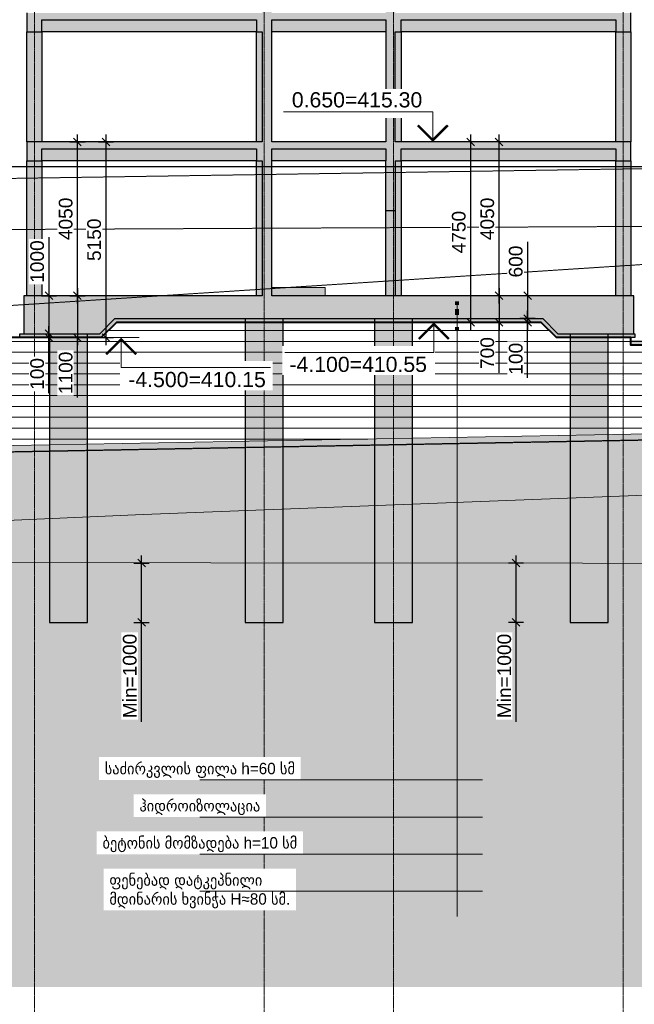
# Model space of a CAD drawing. Header units: millimetres. Extents: x -244621 to 957993, y -212233 to 286163.
# Tile 37 of 47: x 704653 to 720829, y -21307 to 4620. Entities that reach past the tile are written whole.
import ezdxf
from ezdxf.enums import TextEntityAlignment as Align

# ---------------------------------------------------------------- set-up
doc = ezdxf.new("R2010")
doc.units = ezdxf.units.MM
doc.set_wipeout_variables(frame=1)
for name, pattern in [('DASHED', [19.05, 12.7, -6.35]), ('Section-Section_Pit_A_B2$0$Dash', [6.35, 3.175, -3.175]), ('Section-Section_Pit_A_B2$0$Grid Line', [22.225, 12.7, -3.175, 3.175, -3.175])]:
    doc.linetypes.add(name, pattern=pattern)
doc.layers.get('Defpoints').update_dxf_attribs({"color": 6})
for name, color, linetype, lineweight in [('S - Armireba Musha', 7, 'Continuous', 40), ('S - DIM', 7, 'Continuous', 5), ('S - HATCH', 252, 'Continuous', 5), ('S - LAIN', 7, 'Continuous', 5), ('S - LINE', 7, 'Continuous', 15), ('S - SLAB', 7, 'Continuous', 30), ('S - TEXT', 7, 'Continuous', 9), ('Section-Section_Pit_A_B2$0$A-200-M_WALL_EXT', 7, 'Continuous', 30), ('Section-Section_Pit_A_B2$0$A-200-M_WALL_PAT', 7, 'Continuous', 30), ('Section-Section_Pit_A_B2$0$A-230-H-FLOOR', 7, 'Continuous', 30), ('Section-Section_Pit_A_B2$0$A-230-M_FLOOR', 7, 'Continuous', 30), ('Section-Section_Pit_A_B2$0$A-242-M_STAIR', 7, 'Continuous', 5), ('Section-Section_Pit_A_B2$0$S-160-M_FOUND', 7, 'Continuous', 30), ('Section-Section_Pit_A_B2$0$S-280-M_COLUMN main', 7, 'Continuous', 30), ('Section-Section_Pit_A_B2$0$S-280-M_STRUCT_FRAME', 7, 'Continuous', 30), ('Section-Section_Pit_A_B2$0$S-280-M_STRUCT_FRAME 0', 7, 'Continuous', 30), ('Section-Section_Pit_A_B2$0$Z-030-M_GRID', 7, 'Continuous', 5)]:
    doc.layers.add(name, color=color, linetype=linetype, lineweight=lineweight)
doc.layers.add('S - WATER', color=7, linetype='DASHED', lineweight=20, true_color=0x0216de)
doc.styles.add('Cubicon', font='Cubicon.ttf')
doc.styles.get("Standard").update_dxf_attribs({"font": 'arial.ttf'})
doc.styles.add('Text_S2', font='Cubicon.ttf')
doc.dimstyles.new('CUB-M-100', dxfattribs={"dimscale": 100, "dimtxt": 1.8, "dimasz": 1.5, "dimexe": 1.5, "dimexo": 2, "dimgap": 1, "dimtad": 0, "dimdec": 0, "dimzin": 3, "dimdsep": 46, "dimtxsty": 'Cubicon', "dimblk": 'OBLIQUE', "dimcen": 1.5, "dimdle": 1, "dimazin": 2, "dimtfac": 0.75, "dimtdec": 0, "dimtmove": 0, "dimatfit": 3, "dimldrblk": 'SMALL', "dimfxl": 1, "dimtolj": 1, "dimtzin": 0, "dimlwd": -1, "dimlwe": -1, "dimarcsym": 0})
doc.dimstyles.new('SPDS 200', dxfattribs={"dimscale": 200, "dimtxt": 1.8, "dimasz": 1, "dimexe": 1, "dimexo": 0.625, "dimtad": 1, "dimdec": 0, "dimrnd": 0.001, "dimtxsty": 'Standard', "dimblk": 'OBLIQUE', "dimcen": 2.5, "dimdle": 1, "dimadec": 0, "dimazin": 2, "dimtfac": 0.75, "dimtdec": 0, "dimtmove": 1, "dimatfit": 3, "dimldrblk": 'OBLIQUE', "dimfxl": 1, "dimfxlon": 1, "dimtolj": 1, "dimarcsym": 0})

# ---------------------------------------------------------------- blocks, each defined once
blk = doc.blocks.new('Section-Section_Pit_A_B2$0$Structural Foundations 1 - Structural Foundations 1-2973506-Section_Pit_A_B2')
at = {"layer": 'Section-Section_Pit_A_B2$0$S-160-M_FOUND', "linetype": 'Section-Section_Pit_A_B2$0$Dash', "true_color": 0xa4a4a4}
blk.add_hatch(color=253, dxfattribs=at).paths.add_polyline_path([(-14380, -4400), (-13980, -4000), (-14380, -4000)])
at = {"layer": 'Section-Section_Pit_A_B2$0$S-160-M_FOUND'}
blk.add_line((-14380, -4400), (-13980, -4000), dxfattribs=at)
blk = doc.blocks.new('Section-Section_Pit_A_B2$0$Structural Foundations 2 - Structural Foundations 2-2973874-Section_Pit_A_B2')
at = {"layer": 'Section-Section_Pit_A_B2$0$S-160-M_FOUND', "linetype": 'Section-Section_Pit_A_B2$0$Dash', "true_color": 0xa4a4a4}
blk.add_hatch(color=253, dxfattribs=at).paths.add_polyline_path([(-2320, -4400), (-2320, -4000), (-2720, -4000), (-2343, -4377)])
at = {"layer": 'Section-Section_Pit_A_B2$0$S-160-M_FOUND'}
blk.add_line((-2720, -4000), (-2320, -4400), dxfattribs=at)
blk = doc.blocks.new('Section-Section_Pit_A_B2$0$Stairs 1 - Stairs 1-3001643-Section_Pit_A_B2')
at = {"layer": 'Section-Section_Pit_A_B2$0$A-242-M_STAIR', "true_color": 0xa4a4a4}
blk.add_hatch(color=253, dxfattribs=at).paths.add_polyline_path([(-9850, -3400), (-8450, -3400), (-8450, -3184), (-9850, -3184)])
at = {"layer": 'Section-Section_Pit_A_B2$0$A-242-M_STAIR'}
for p, q in [((-8450, -3184), (-9850, -3184)), ((-9850, -3184), (-9850, -3400)), ((-8450, -3400), (-8450, -3184)), ((-9850, -3400), (-8450, -3400))]:
    blk.add_line(p, q, dxfattribs=at)
blk = doc.blocks.new('Section-Section_Pit_A_B2')
at = {"layer": 'Section-Section_Pit_A_B2$0$A-200-M_WALL_EXT', "true_color": 0xd8d8d8}
blk.add_hatch(color=254, dxfattribs=at).paths.add_polyline_path([(-6600, -3400), (-6600, -1150), (-6850, -1150), (-6850, -3400)])
at = {"layer": 'Section-Section_Pit_A_B2$0$A-200-M_WALL_PAT', "true_color": 0xa4a4a4}
h = blk.add_hatch(color=253, dxfattribs=at)
h.paths.add_polyline_path([(-10077.1, -3400), (-9850, -3400), (-9850, 150), (-10100, 150), (-10100, -3400)])
h.paths.add_polyline_path([(-10100, 650), (-9850, 650), (-9850, 3550), (-10100, 3550)])
h.paths.add_polyline_path([(-9850, 4050), (-9850, 6800), (-10100, 6800), (-10100, 4050)])
h.paths.add_polyline_path([(-10100, 7300), (-9850, 7300), (-9850, 10050), (-10100, 10050)])
h.paths.add_polyline_path([(-9850, 10550), (-9850, 13300), (-10100, 13300), (-10100, 10550)])
h.paths.add_polyline_path([(-10100, 13800), (-9850, 13800), (-9850, 16550), (-10100, 16550), (-10100, 16533.1)])
h.paths.add_polyline_path([(-9850, 17050), (-9850, 19800), (-10100, 19800), (-10100, 17050)])
h.paths.add_polyline_path([(-9850, 20300), (-9850, 23050), (-10100, 23050), (-10100, 20300)])
h.paths.add_polyline_path([(-9850, 23550), (-9850, 26300), (-10100, 26300), (-10100, 23550)])
h = blk.add_hatch(color=253, dxfattribs=at)
h.paths.add_polyline_path([(-6850, -1150), (-6600, -1150), (-6600, 150), (-6850, 150)])
h.paths.add_polyline_path([(-6600, 650), (-6600, 3550), (-6850, 3550), (-6850, 650)])
h.paths.add_polyline_path([(-6600, 4050), (-6600, 6800), (-6850, 6800), (-6850, 4050)])
h.paths.add_polyline_path([(-6850, 7300), (-6600, 7300), (-6600, 10050), (-6850, 10050)])
h.paths.add_polyline_path([(-6600, 10550), (-6600, 13300), (-6850, 13300), (-6850, 10550)])
h.paths.add_polyline_path([(-6850, 13800), (-6600, 13800), (-6600, 16550), (-6850, 16550), (-6850, 16533.1)])
h.paths.add_polyline_path([(-6600, 17050), (-6600, 19800), (-6850, 19800), (-6850, 17050)])
h.paths.add_polyline_path([(-6600, 20300), (-6600, 23050), (-6850, 23050), (-6850, 20300)])
h.paths.add_polyline_path([(-6850, 23550), (-6600, 23550), (-6600, 26300), (-6850, 26300)])
at = {"layer": 'Section-Section_Pit_A_B2$0$A-230-H-FLOOR', "true_color": 0xa4a4a4}
for points in [[(-6600, 3870), (-400, 3870), (-400, 4050), (-16300, 4050), (-16300, 3870), (-6850, 3870)], [(-6600, 470), (-400, 470), (-400, 650), (-16300, 650), (-16300, 470), (-6850, 470)], [(-10077.1, -4000), (-320, -4000), (-320, -3400), (-16380, -3400), (-16380, -4000), (-10100, -4000)]]:
    blk.add_hatch(color=253, dxfattribs=at).paths.add_polyline_path(points)
at = {"layer": 'Section-Section_Pit_A_B2$0$S-280-M_COLUMN main', "true_color": 0xd8d8d8}
for points in [[(-15900, 650), (-15900, 3550), (-16300, 3550), (-16300, 650)], [(-10250, 650), (-10100, 650), (-10100, 3550), (-10250, 3550)], [(-6600, 650), (-6450, 650), (-6450, 3550), (-6600, 3550)], [(-400, 650), (-400, 3550), (-800, 3550), (-800, 650)], [(-15900, -3400), (-15900, 150), (-16300, 150), (-16300, -3400)], [(-10100, -3400), (-10100, 150), (-10250, 150), (-10250, -3400)], [(-6450, -3400), (-6450, 150), (-6600, 150), (-6600, -3400)], [(-400, -3400), (-400, 150), (-800, 150), (-800, -3400)], [(-10050, -12000), (-9550, -12000), (-9550, -4000), (-10550, -4000), (-10550, -12000), (-10128.2, -12000)], [(-6650, -12000), (-6150, -12000), (-6150, -4000), (-7150, -4000), (-7150, -12000), (-6728.2, -12000)], [(-15200, -12000), (-14700, -12000), (-14700, -4400), (-15700, -4400), (-15700, -12000), (-15278.2, -12000)], [(-1500, -12000), (-1000, -12000), (-1000, -4400), (-2000, -4400), (-2000, -12000), (-1578.2, -12000)]]:
    blk.add_hatch(color=254, dxfattribs=at).paths.add_polyline_path(points)
at = {"layer": 'Section-Section_Pit_A_B2$0$S-280-M_STRUCT_FRAME 0', "true_color": 0xa4a4a4}
for points in [[(-15900, 3550), (-15900, 3870), (-16300, 3870), (-16300, 3550)], [(-10250, 3550), (-9850, 3550), (-9850, 3870), (-10250, 3870)], [(-6850, 3550), (-6450, 3550), (-6450, 3870), (-6850, 3870)], [(-400, 3550), (-400, 3870), (-800, 3870), (-800, 3550)], [(-15900, 150), (-15900, 470), (-16300, 470), (-16300, 150)], [(-10100, 150), (-9850, 150), (-9850, 470), (-10250, 470), (-10250, 150)], [(-6850, 150), (-6450, 150), (-6450, 470), (-6850, 470)], [(-400, 150), (-400, 470), (-800, 470), (-800, 150)], [(-16380, -4400), (-14380, -4400), (-14380, -4000), (-16380, -4000)], [(-320, -4400), (-320, -4000), (-2320, -4000), (-2320, -4400)]]:
    blk.add_hatch(color=253, dxfattribs=at).paths.add_polyline_path(points)
at = {"layer": 'Section-Section_Pit_A_B2$0$S-280-M_STRUCT_FRAME 0', "true_color": 0xd8d8d8}
for points in [[(-10250, 3550), (-10250, 3870), (-15900, 3870), (-15900, 3550)], [(-8530.2, 3550), (-6850, 3550), (-6850, 3870), (-9850, 3870), (-9850, 3550)], [(-800, 3550), (-800, 3870), (-6450, 3870), (-6450, 3550)], [(-10250, 150), (-10250, 470), (-15900, 470), (-15900, 150)], [(-9850, 150), (-6850, 150), (-6850, 470), (-9850, 470)], [(-6450, 150), (-800, 150), (-800, 470), (-6450, 470)]]:
    blk.add_hatch(color=254, dxfattribs=at).paths.add_polyline_path(points)
at = {"layer": 'Section-Section_Pit_A_B2$0$A-200-M_WALL_EXT'}
for p, q in [((-10100, 3550), (-10100, 650)), ((-9850, 650), (-9850, 3550)), ((-6850, 3550), (-6850, 650)), ((-6600, 650), (-6600, 3550)), ((-10100, 150), (-10100, -3400)), ((-9850, -3400), (-9850, 150)), ((-6850, -3400), (-6850, 150)), ((-6600, 150), (-6600, -3400)), ((-6850, -1150), (-6600, -1150))]:
    blk.add_line(p, q, dxfattribs=at)
at = {"layer": 'Section-Section_Pit_A_B2$0$A-230-M_FLOOR'}
for p, q in [((-16300, 4050), (-16300, 3870)), ((-400, 3870), (-400, 4050)), ((-15900, 3870), (-10250, 3870)), ((-9850, 3870), (-6850, 3870)), ((-6450, 3870), (-800, 3870)), ((-10100, 650), (-16300, 650)), ((-16300, 650), (-16300, 470)), ((-6850, 650), (-9850, 650)), ((-400, 650), (-6600, 650)), ((-400, 470), (-400, 650)), ((-15900, 470), (-10250, 470)), ((-9850, 470), (-6850, 470)), ((-6450, 470), (-800, 470))]:
    blk.add_line(p, q, dxfattribs=at)
at = {"layer": 'Section-Section_Pit_A_B2$0$S-160-M_FOUND'}
for p, q in [((-10100, -3400), (-16380, -3400)), ((-16380, -3400), (-16380, -4000)), ((-320, -3400), (-9850, -3400)), ((-320, -4000), (-320, -3400)), ((-13980, -4000), (-2720, -4000))]:
    blk.add_line(p, q, dxfattribs=at)
at = {"layer": 'Section-Section_Pit_A_B2$0$S-280-M_COLUMN main'}
for p, q in [((-16300, 650), (-16300, 3550)), ((-15900, 3550), (-15900, 650)), ((-10250, 650), (-10250, 3550)), ((-6450, 3550), (-6450, 650)), ((-800, 650), (-800, 3550)), ((-400, 3550), (-400, 650)), ((-16300, -3400), (-16300, 150)), ((-15900, 150), (-15900, -3400)), ((-10250, -3400), (-10250, 150)), ((-6450, 150), (-6450, -3400)), ((-800, -3400), (-800, 150)), ((-400, 150), (-400, -3400)), ((-10550, -4000), (-10550, -12000)), ((-9550, -12000), (-9550, -4000)), ((-7150, -4000), (-7150, -12000)), ((-6150, -12000), (-6150, -4000)), ((-15700, -4400), (-15700, -12000)), ((-14700, -12000), (-14700, -4400)), ((-2000, -4400), (-2000, -12000)), ((-1000, -12000), (-1000, -4400)), ((-15700, -12000), (-14700, -12000)), ((-10550, -12000), (-9550, -12000)), ((-7150, -12000), (-6150, -12000)), ((-2000, -12000), (-1000, -12000))]:
    blk.add_line(p, q, dxfattribs=at)
at = {"layer": 'Section-Section_Pit_A_B2$0$S-280-M_STRUCT_FRAME'}
for p, q in [((-16300, 3870), (-16300, 3550)), ((-15900, 3550), (-15900, 3870)), ((-10250, 3870), (-10250, 3550)), ((-9850, 3550), (-9850, 3870)), ((-6850, 3870), (-6850, 3550)), ((-6450, 3550), (-6450, 3870)), ((-800, 3870), (-800, 3550)), ((-400, 3550), (-400, 3870)), ((-16300, 3550), (-15900, 3550)), ((-10250, 3550), (-10100, 3550)), ((-6600, 3550), (-6450, 3550)), ((-800, 3550), (-400, 3550)), ((-16300, 470), (-16300, 150)), ((-15900, 150), (-15900, 470)), ((-10250, 470), (-10250, 150)), ((-9850, 150), (-9850, 470)), ((-6850, 470), (-6850, 150)), ((-6450, 150), (-6450, 470)), ((-800, 470), (-800, 150)), ((-400, 150), (-400, 470)), ((-16300, 150), (-15900, 150)), ((-10250, 150), (-10100, 150)), ((-6600, 150), (-6450, 150)), ((-800, 150), (-400, 150)), ((-16380, -4000), (-16380, -4400)), ((-320, -4400), (-320, -4000)), ((-16380, -4400), (-14380, -4400)), ((-2320, -4400), (-320, -4400))]:
    blk.add_line(p, q, dxfattribs=at)
at = {"layer": 'Section-Section_Pit_A_B2$0$S-280-M_STRUCT_FRAME 0'}
for p, q in [((-10250, 3550), (-15900, 3550)), ((-6850, 3550), (-9850, 3550)), ((-800, 3550), (-6450, 3550)), ((-10250, 150), (-15900, 150)), ((-6850, 150), (-9850, 150)), ((-800, 150), (-6450, 150))]:
    blk.add_line(p, q, dxfattribs=at)
at = {"layer": 'Section-Section_Pit_A_B2$0$Z-030-M_GRID', "linetype": 'Section-Section_Pit_A_B2$0$Grid Line'}
for p, q in [((-16100, -40000), (-16100, 31005.2)), ((-10050, -40000), (-10050, 31005.2)), ((-6650, -40000), (-6650, 31005.2)), ((-600, -40000), (-600, 31005.2))]:
    blk.add_line(p, q, dxfattribs=at)
at = {"layer": 'Section-Section_Pit_A_B2$0$A-242-M_STAIR'}
blk.add_blockref('Section-Section_Pit_A_B2$0$Stairs 1 - Stairs 1-3001643-Section_Pit_A_B2', (0, 0), dxfattribs=at)
at = {"layer": 'Section-Section_Pit_A_B2$0$S-160-M_FOUND'}
for name in ['Section-Section_Pit_A_B2$0$Structural Foundations 1 - Structural Foundations 1-2973506-Section_Pit_A_B2', 'Section-Section_Pit_A_B2$0$Structural Foundations 2 - Structural Foundations 2-2973874-Section_Pit_A_B2']:
    blk.add_blockref(name, (0, 0), dxfattribs=at)
blk = doc.blocks.new('_Oblique')
at = {"color": 0, "linetype": 'ByBlock', "lineweight": -2}
blk.add_line((-0.5, -0.5), (0.5, 0.5), dxfattribs=at)
blk = doc.blocks.new('*D166')
at = {"layer": 'Defpoints', "color": 0, "transparency": 16777216}
for p in [(717669, -2650), (717269, -3350), (717669, -3350)]:
    blk.add_point(p, dxfattribs=at)
at = {"layer": 'S - DIM', "color": 0, "lineweight": -2, "transparency": 16777216}
for p, q in [((717269, -2450), (717269, -3550)), ((717469, -2650), (717069, -2650)), ((717469, -3350), (717069, -3350)), ((717269, -4678), (717269, -3350))]:
    blk.add_line(p, q, dxfattribs=at)
at = {"layer": 'S - DIM', "color": 0, "lineweight": -2, "transparency": 16777216, "xscale": 200, "yscale": 200, "zscale": 200}
for p, rotation in [((717269, -2650), 90), ((717269, -3350), 270)]:
    blk.add_blockref('_Oblique', p, dxfattribs=dict(at, rotation=rotation))
at = {"layer": 'S - DIM', "color": 0, "transparency": 16777216, "insert": (716960, -4157), "char_height": 360, "attachment_point": 5, "rotation": 90, "bg_fill": 3, "box_fill_scale": 1.1, "bg_fill_color": 256, "bg_fill_true_color": 13158600, "bg_fill_transparency": 0}
blk.add_mtext('\\A1;700', dxfattribs=at)
blk = doc.blocks.new('*D167')
at = {"layer": 'Defpoints', "color": 0, "transparency": 16777216}
for p in [(717669, 1400), (716519, -3350), (717669, -3350)]:
    blk.add_point(p, dxfattribs=at)
at = {"layer": 'S - DIM', "color": 0, "lineweight": -2, "transparency": 16777216}
for p, q in [((716519, 1600), (716519, -3550)), ((716719, 1400), (716319, 1400)), ((716719, -3350), (716319, -3350))]:
    blk.add_line(p, q, dxfattribs=at)
at = {"layer": 'S - DIM', "color": 0, "lineweight": -2, "transparency": 16777216, "xscale": 200, "yscale": 200, "zscale": 200}
for p, rotation in [((716519, 1400), 90), ((716519, -3350), 270)]:
    blk.add_blockref('_Oblique', p, dxfattribs=dict(at, rotation=rotation))
at = {"layer": 'S - DIM', "color": 0, "transparency": 16777216, "insert": (716210, -975), "char_height": 360, "attachment_point": 5, "rotation": 90, "bg_fill": 3, "box_fill_scale": 1.1, "bg_fill_color": 256, "bg_fill_true_color": 13158600, "bg_fill_transparency": 0}
blk.add_mtext('\\A1;4750', dxfattribs=at)
blk = doc.blocks.new('*D168')
at = {"layer": 'Defpoints', "color": 0, "transparency": 16777216}
for p in [(717269, 1400), (717669, 1400), (717669, -2650)]:
    blk.add_point(p, dxfattribs=at)
at = {"layer": 'S - DIM', "color": 0, "lineweight": -2, "transparency": 16777216}
for p, q in [((717269, -2850), (717269, 1600)), ((717469, 1400), (717069, 1400)), ((717469, -2650), (717069, -2650))]:
    blk.add_line(p, q, dxfattribs=at)
at = {"layer": 'S - DIM', "color": 0, "lineweight": -2, "transparency": 16777216, "xscale": 200, "yscale": 200, "zscale": 200}
for p, rotation in [((717269, 1400), 90), ((717269, -2650), 270)]:
    blk.add_blockref('_Oblique', p, dxfattribs=dict(at, rotation=rotation))
at = {"layer": 'S - DIM', "color": 0, "transparency": 16777216, "insert": (716960, -625), "char_height": 360, "attachment_point": 5, "rotation": 90, "bg_fill": 3, "box_fill_scale": 1.1, "bg_fill_color": 256, "bg_fill_true_color": 13158600, "bg_fill_transparency": 0}
blk.add_mtext('\\A1;4050', dxfattribs=at)
blk = doc.blocks.new('*D169')
at = {"layer": 'Defpoints', "color": 0, "transparency": 16777216}
for p in [(718419, -2650), (718019, -3250), (718419, -3250)]:
    blk.add_point(p, dxfattribs=at)
at = {"layer": 'S - DIM', "color": 0, "lineweight": -2, "transparency": 16777216}
for p, q in [((718019, -1226), (718019, -2650)), ((718019, -2450), (718019, -3450)), ((718219, -2650), (717819, -2650)), ((718219, -3250), (717819, -3250))]:
    blk.add_line(p, q, dxfattribs=at)
at = {"layer": 'S - DIM', "color": 0, "lineweight": -2, "transparency": 16777216, "xscale": 200, "yscale": 200, "zscale": 200}
for p, rotation in [((718019, -2650), 90), ((718019, -3250), 270)]:
    blk.add_blockref('_Oblique', p, dxfattribs=dict(at, rotation=rotation))
at = {"layer": 'S - DIM', "color": 0, "transparency": 16777216, "insert": (717710, -1749), "char_height": 360, "attachment_point": 5, "rotation": 90, "bg_fill": 3, "box_fill_scale": 1.1, "bg_fill_color": 256, "bg_fill_true_color": 13158600, "bg_fill_transparency": 0}
blk.add_mtext('\\A1;600', dxfattribs=at)
blk = doc.blocks.new('*D170')
at = {"layer": 'Defpoints', "color": 0, "transparency": 16777216}
for p in [(718019, -3250), (718419, -3250), (718419, -3350)]:
    blk.add_point(p, dxfattribs=at)
at = {"layer": 'S - DIM', "color": 0, "lineweight": -2, "transparency": 16777216}
for p, q in [((718019, -3250), (718019, -3050)), ((718219, -3250), (717819, -3250)), ((718219, -3350), (717819, -3350)), ((718019, -3350), (718019, -3250)), ((718019, -3350), (718019, -3250)), ((718019, -3350), (718019, -3550)), ((718019, -4814), (718019, -3350))]:
    blk.add_line(p, q, dxfattribs=at)
at = {"layer": 'S - DIM', "color": 0, "lineweight": -2, "transparency": 16777216, "xscale": 200, "yscale": 200, "zscale": 200}
for p, rotation in [((718019, -3250), 270), ((718019, -3350), 90)]:
    blk.add_blockref('_Oblique', p, dxfattribs=dict(at, rotation=rotation))
at = {"layer": 'S - DIM', "color": 0, "transparency": 16777216, "insert": (717710, -4308), "char_height": 360, "attachment_point": 5, "rotation": 90, "bg_fill": 3, "box_fill_scale": 1.1, "bg_fill_color": 256, "bg_fill_true_color": 13158600, "bg_fill_transparency": 0}
blk.add_mtext('\\A1;100', dxfattribs=at)
blk = doc.blocks.new('*U50')
at = {"color": 0, "linetype": 'ByBlock', "lineweight": -2}
blk.add_line((-3, 0), (-11.03, 0), dxfattribs=at)
blk.add_lwpolyline([(-8.03, 0), (-8.03, 5), (-32.87, 5)], dxfattribs=at)
at = {"color": 0, "linetype": 'ByBlock', "lineweight": -2, "const_width": 0.4}
blk.add_lwpolyline([(-5.53, 2.78), (-8.03, 0.28), (-10.53, 2.78)], dxfattribs=at)
at = {"color": 0, "linetype": 'ByBlock', "lineweight": -2, "oblique": 15}
for tag, p in [('ОТМЕТКА', (-20.6, 7.02)), ('НТЕКСТ', (-19.28, 2.5))]:
    blk.add_attdef(tag, text='', height=3, dxfattribs=at).set_placement(p, align=Align.MIDDLE_CENTER)
blk = doc.blocks.new('*U16')
at = {"color": 0, "linetype": 'ByBlock', "lineweight": -2}
blk.add_line((-3, 0), (-11.03, 0), dxfattribs=at)
blk.add_lwpolyline([(-8.03, 0), (-8.03, -5), (-32.87, -5)], dxfattribs=at)
at = {"color": 0, "linetype": 'ByBlock', "lineweight": -2, "const_width": 0.4}
blk.add_lwpolyline([(-5.53, -2.78), (-8.03, -0.28), (-10.53, -2.78)], dxfattribs=at)
at = {"color": 0, "linetype": 'ByBlock', "lineweight": -2, "oblique": 15}
for tag, p in [('НТЕКСТ', (-19.28, 0.5)), ('ОТМЕТКА', (-20.6, -6.98))]:
    blk.add_attdef(tag, text='', height=3, dxfattribs=at).set_placement(p, align=Align.MIDDLE_CENTER)
blk = doc.blocks.new('*D176')
at = {"layer": 'Defpoints', "color": 0, "transparency": 16777216}
for p in [(705023, -2650), (705773, -3750), (706173, -3750)]:
    blk.add_point(p, dxfattribs=at)
at = {"layer": 'S - DIM', "color": 0, "lineweight": -2, "transparency": 16777216}
for p, q in [((706173, -2450), (706173, -3950)), ((705973, -2650), (706373, -2650)), ((705973, -3750), (706373, -3750)), ((706173, -5326), (706173, -3750))]:
    blk.add_line(p, q, dxfattribs=at)
at = {"layer": 'S - DIM', "color": 0, "lineweight": -2, "transparency": 16777216, "xscale": 200, "yscale": 200, "zscale": 200}
for p, rotation in [((706173, -2650), 90), ((706173, -3750), 270)]:
    blk.add_blockref('_Oblique', p, dxfattribs=dict(at, rotation=rotation))
at = {"layer": 'S - DIM', "color": 0, "transparency": 16777216, "insert": (705864, -4681), "char_height": 360, "attachment_point": 5, "rotation": 90, "bg_fill": 3, "box_fill_scale": 1.1, "bg_fill_color": 256, "bg_fill_true_color": 13158600, "bg_fill_transparency": 0}
blk.add_mtext('\\A1;1100', dxfattribs=at)
blk = doc.blocks.new('*D177')
at = {"layer": 'Defpoints', "color": 0, "transparency": 16777216}
for p in [(705773, 1400), (705773, -3750), (706923, -3750)]:
    blk.add_point(p, dxfattribs=at)
at = {"layer": 'S - DIM', "color": 0, "lineweight": -2, "transparency": 16777216}
for p, q in [((706923, 1600), (706923, -3950)), ((706723, 1400), (707123, 1400)), ((706723, -3750), (707123, -3750))]:
    blk.add_line(p, q, dxfattribs=at)
at = {"layer": 'S - DIM', "color": 0, "lineweight": -2, "transparency": 16777216, "xscale": 200, "yscale": 200, "zscale": 200}
for p, rotation in [((706923, 1400), 90), ((706923, -3750), 270)]:
    blk.add_blockref('_Oblique', p, dxfattribs=dict(at, rotation=rotation))
at = {"layer": 'S - DIM', "color": 0, "transparency": 16777216, "insert": (706614, -1175), "char_height": 360, "attachment_point": 5, "rotation": 90, "bg_fill": 3, "box_fill_scale": 1.1, "bg_fill_color": 256, "bg_fill_true_color": 13158600, "bg_fill_transparency": 0}
blk.add_mtext('\\A1;5150', dxfattribs=at)
blk = doc.blocks.new('*D178')
at = {"layer": 'Defpoints', "color": 0, "transparency": 16777216}
for p in [(705773, 1400), (706173, 1400), (705023, -2650)]:
    blk.add_point(p, dxfattribs=at)
at = {"layer": 'S - DIM', "color": 0, "lineweight": -2, "transparency": 16777216}
for p, q in [((706173, -2850), (706173, 1600)), ((705973, 1400), (706373, 1400)), ((705973, -2650), (706373, -2650))]:
    blk.add_line(p, q, dxfattribs=at)
at = {"layer": 'S - DIM', "color": 0, "lineweight": -2, "transparency": 16777216, "xscale": 200, "yscale": 200, "zscale": 200}
for p, rotation in [((706173, 1400), 90), ((706173, -2650), 270)]:
    blk.add_blockref('_Oblique', p, dxfattribs=dict(at, rotation=rotation))
at = {"layer": 'S - DIM', "color": 0, "transparency": 16777216, "insert": (705864, -625), "char_height": 360, "attachment_point": 5, "rotation": 90, "bg_fill": 3, "box_fill_scale": 1.1, "bg_fill_color": 256, "bg_fill_true_color": 13158600, "bg_fill_transparency": 0}
blk.add_mtext('\\A1;4050', dxfattribs=at)
blk = doc.blocks.new('*D179')
at = {"layer": 'Defpoints', "color": 0, "transparency": 16777216}
for p in [(705023, -2650), (705023, -3650), (705423, -3650)]:
    blk.add_point(p, dxfattribs=at)
at = {"layer": 'S - DIM', "color": 0, "lineweight": -2, "transparency": 16777216}
for p, q in [((705423, -1104), (705423, -2650)), ((705423, -2450), (705423, -3850)), ((705223, -2650), (705623, -2650)), ((705223, -3650), (705623, -3650))]:
    blk.add_line(p, q, dxfattribs=at)
at = {"layer": 'S - DIM', "color": 0, "lineweight": -2, "transparency": 16777216, "xscale": 200, "yscale": 200, "zscale": 200}
for p, rotation in [((705423, -2650), 90), ((705423, -3650), 270)]:
    blk.add_blockref('_Oblique', p, dxfattribs=dict(at, rotation=rotation))
at = {"layer": 'S - DIM', "color": 0, "transparency": 16777216, "insert": (705114, -1749), "char_height": 360, "attachment_point": 5, "rotation": 90, "bg_fill": 3, "box_fill_scale": 1.1, "bg_fill_color": 256, "bg_fill_true_color": 13158600, "bg_fill_transparency": 0}
blk.add_mtext('\\A1;1000', dxfattribs=at)
blk = doc.blocks.new('*D180')
at = {"layer": 'Defpoints', "color": 0, "transparency": 16777216}
for p in [(705023, -3650), (705023, -3750), (705423, -3650)]:
    blk.add_point(p, dxfattribs=at)
at = {"layer": 'S - DIM', "color": 0, "lineweight": -2, "transparency": 16777216}
for p, q in [((705423, -3650), (705423, -3450)), ((705223, -3650), (705623, -3650)), ((705223, -3750), (705623, -3750)), ((705423, -3750), (705423, -3650)), ((705423, -3750), (705423, -3650)), ((705423, -3750), (705423, -3950)), ((705423, -5214), (705423, -3750))]:
    blk.add_line(p, q, dxfattribs=at)
at = {"layer": 'S - DIM', "color": 0, "lineweight": -2, "transparency": 16777216, "xscale": 200, "yscale": 200, "zscale": 200}
for p, rotation in [((705423, -3650), 270), ((705423, -3750), 90)]:
    blk.add_blockref('_Oblique', p, dxfattribs=dict(at, rotation=rotation))
at = {"layer": 'S - DIM', "color": 0, "transparency": 16777216, "insert": (705114, -4708), "char_height": 360, "attachment_point": 5, "rotation": 90, "bg_fill": 3, "box_fill_scale": 1.1, "bg_fill_color": 256, "bg_fill_true_color": 13158600, "bg_fill_transparency": 0}
blk.add_mtext('\\A1;100', dxfattribs=at)
blk = doc.blocks.new('*D195')
at = {"layer": 'Defpoints', "color": 0, "transparency": 16777216}
for p in [(706439, -9688), (707860, -9688), (706437, -11250)]:
    blk.add_point(p, dxfattribs=at)
at = {"layer": 'S - DIM', "color": 0, "lineweight": -2, "transparency": 16777216}
for p, q in [((707860, -11450), (707860, -9488)), ((707660, -9688), (708060, -9688)), ((707660, -11250), (708060, -11250)), ((707860, -13868), (707860, -11250))]:
    blk.add_line(p, q, dxfattribs=at)
at = {"layer": 'S - DIM', "color": 0, "lineweight": -2, "transparency": 16777216, "xscale": 200, "yscale": 200, "zscale": 200}
for p, rotation in [((707860, -9688), 90), ((707860, -11250), 270)]:
    blk.add_blockref('_Oblique', p, dxfattribs=dict(at, rotation=rotation))
at = {"layer": 'S - DIM', "color": 0, "transparency": 16777216, "insert": (707551, -12662), "char_height": 360, "attachment_point": 5, "rotation": 90, "bg_fill": 3, "box_fill_scale": 1.1, "bg_fill_color": 256, "bg_fill_true_color": 13158600, "bg_fill_transparency": 0}
blk.add_mtext('\\A1;Min=1000', dxfattribs=at)
blk = doc.blocks.new('*D196')
at = {"layer": 'Defpoints', "color": 0, "transparency": 16777216}
for p in [(717717, -9688), (719139, -9688), (719140, -11250)]:
    blk.add_point(p, dxfattribs=at)
at = {"layer": 'S - DIM', "color": 0, "lineweight": -2, "transparency": 16777216}
for p, q in [((717717, -11450), (717717, -9488)), ((717917, -9688), (717517, -9688)), ((717917, -11250), (717517, -11250)), ((717717, -13868), (717717, -11250))]:
    blk.add_line(p, q, dxfattribs=at)
at = {"layer": 'S - DIM', "color": 0, "lineweight": -2, "transparency": 16777216, "xscale": 200, "yscale": 200, "zscale": 200}
for p, rotation in [((717717, -9688), 90), ((717717, -11250), 270)]:
    blk.add_blockref('_Oblique', p, dxfattribs=dict(at, rotation=rotation))
at = {"layer": 'S - DIM', "color": 0, "transparency": 16777216, "insert": (717408, -12662), "char_height": 360, "attachment_point": 5, "rotation": 90, "bg_fill": 3, "box_fill_scale": 1.1, "bg_fill_color": 256, "bg_fill_true_color": 13158600, "bg_fill_transparency": 0}
blk.add_mtext('\\A1;Min=1000', dxfattribs=at)

msp = doc.modelspace()

# ---------------------------------------------------------------- hatches: boundary and pattern name
at = {"layer": 'S - HATCH', "transparency": 33554516}
h = msp.add_hatch(dxfattribs=at)
h.set_pattern_fill('ANSI31', color=256, scale=90, angle=135)
h.set_pattern_definition([(180, (17596.27, 150), (-3e-14, -285.75), [])])
h.paths.add_polyline_path([(704158.7, -3750), (703698.4, -2952.7), (690132.9, -3833.4), (690132.9, -6858.7), (778116, -5236.5), (778116, -548.1), (765072, -601.4), (763138.7, -3950), (720738.7, -3950), (720738.7, -3750), (718777.3, -3750), (718377.3, -3350), (707200.1, -3350), (706800.1, -3750)])
at = {"layer": 'S - HATCH'}
h = msp.add_hatch(dxfattribs=at)
h.set_pattern_fill('AR-CONC', color=0)
h.paths.add_polyline_path([(720838.7, -3750), (718777.3, -3750), (718377.3, -3350), (707200.1, -3350), (706800.1, -3750), (704758.7, -3750), (704658.7, -3750), (704658.7, -3650), (704758.7, -3650), (706758.7, -3650), (707158.7, -3250), (718418.7, -3250), (718818.7, -3650), (720838.7, -3650)])
h = msp.add_hatch(dxfattribs=at)
h.set_pattern_fill('AR-CONC', color=0)
h.set_pattern_definition([(50, (631145.92, -10697.81), (182.18467, -15.93909), [19.05, -209.55]), (355, (631145.92, -10697.8), (-35.24342, 191.05685), [15.24, -167.64058]), (100.45144, (631161.1, -10699.14), (146.94125, 175.11775), [16.19, -178.09024]), (46.1842, (631145.92, -10647), (271.07904, -42.04233), [28.575, -314.325]), (96.63556, (631168.5, -10650.5), (237.40413, 247.4261), [24.285, -267.1356]), (351.18415, (631145.92, -10647), (237.40413, 247.4261), [22.85997, -251.45973]), (21, (631171.32, -10659.71), (151.61439, -102.2652), [19.05, -209.55]), (326, (631171.32, -10659.7), (61.80203, 184.18797), [15.24, -167.64]), (71.45144, (631183.95, -10668.23), (213.41642, 81.92277), [16.19, -178.08994]), (37.5, (631145.917, -10697.81), (3.088603, 84.55504), [0, -165.608, 0, -170.18, 0, -168.275]), (7.5, (631145.92, -10697.81), (66.81966, 100.180575), [0, -97.028, 0, -161.798, 0, -64.135]), (327.5, (631089.275, -10697.81), (135.590595, -5.728744), [0, -63.5, 0, -198.12, 0, -262.89]), (317.5, (631063.87, -10697.81), (148.12918, 25.42649), [0, -82.55, 0, -131.572, 0, -186.69])])
h.paths.add_polyline_path([(720738.7, -3850), (720738.7, -3950), (762638.7, -3950), (762638.7, -3850)])
h = msp.add_hatch(dxfattribs=at)
h.set_pattern_fill('ANSI33', color=256, scale=60)
h.set_pattern_definition([(45, (17596.27, 150), (-269.40768, 269.40768), []), (45, (17865.68, 150), (-269.40768, 269.40768), [190.5, -95.25])])
h.paths.add_polyline_path([(752129.6, -6708.3), (778116, -6152), (778116, -5236.5), (690132.9, -6858.7), (690132.9, -9191), (707905.5, -8408.8)])
h = msp.add_hatch(dxfattribs=at)
h.set_pattern_fill('GRAVEL', color=256, scale=53.552945, angle=180, style=0)
h.set_pattern_definition([(48.012787, (16616.89, -1210.24), (10881.958416, 12242.203217), [183.002, -18117.2203]), (4.969741, (16739.316, -1074.22), (-16322.937617, -1360.2448794), [314.037, -31089.6528]), (312.510447, (17052.17, -1047.015), (-13602.448025, 14962.692816), [221.4315, -21921.7496]), (87.273689, (17582.67, -706.954), (-1360.244805, -27204.8960386), [285.9751, -28311.5341]), (112.833654, (17596.27, -421.3), (6801.22401, -16322.937623), [280.4213, -27761.7437]), (177.273689, (17487.45, -162.856), (27204.8960386, -1360.244805), [285.9751, -28311.5341]), (217.6942405, (17201.8, -149.254), (17683.1824244, 13602.4480204), [378.1875, -37440.5322]), (252.255328, (16902.545, -380.495), (-9521.713616, -29925.3856418), [357.048, -35347.7587]), (301.429566, (16793.726, -720.557), (10881.958417, -17683.182424), [286.9436, -28407.452]), (355.236358, (16943.35, -965.4), (-14962.692821, 1360.244804), [327.5905, -16051.926]), (42.397438, (17269.81, -992.606), (16322.9376227, 14962.6928219), [423.6455, -41940.938]), (318.814075, (16236.03, -693.35), (9521.713613, -8161.468812), [144.5954, -14315.0052]), (351.469234, (16344.845, -788.57), (-17683.1824257, 2720.489601), [275.0918, -27234.1568]), (45, (16616.9, -829.4), (4e-13, 1360.2448), [192.3672, -1731.3095]), (23.19859, (16712.11, -992.6), (-6801.22401, -2720.489603), [103.5935, -10255.7223]), (111.80141, (16807.33, -951.8), (1360.2448, -4080.734406), [146.5024, -7178.64]), (210.963757, (16752.92, -815.77), (-4080.734406, -2720.489604), [237.9463, -7693.5757]), (341.56505, (16548.9, -938.2), (-2720.4896, 1360.2448), [172.0587, -4129.413]), (196.38954, (17596.27, -951.8), (-13602.448019, -4080.734406), [241.0354, -23862.564]), (250.346176, (17365.03, -1019.81), (5440.979208, 14962.692821), [202.2154, -20019.2774]), (113.19859, (16548.88, -1210.24), (2720.489603, -6801.22401), [207.1857, -10152.13]), (163.61046, (16467.27, -1019.81), (13602.44802, -4080.734405), [241.0354, -23862.564]), (159.443955, (17596.27, -108.45), (6801.22401, -2720.489604), [232.4386, -11389.498]), (114.77514, (17378.63, -26.83), (6801.224018, -14962.692818), [194.7571, -19280.9845]), (246.80141, (16535.28, 150), (-2720.489603, -6801.22401), [207.1857, -10152.13]), (197.354025, (16453.665, -40.434), (17683.182425, 5440.979209), [228.0192, -22573.8387]), (249.443955, (17201.8, 150), (2720.489604, 6801.22401), [116.2193, -11505.7174]), (281.309932, (16616.9, 150), (1360.2448, -5440.97921), [69.359, -6866.556]), (345.963757, (16630.5, 82), (-4080.7344, 1360.2448), [280.4213, -5328.0117]), (6.009006, (16902.545, 13.976), (-13602.448019, -1360.2448026), [259.8748, -25727.5657]), (123.69007, (16752.9, -693.35), (1360.2448, -2720.4896), [196.1772, -4708.2552]), (173.1572266, (16644.1, -530.12), (-23124.161633, 2720.4896027), [342.5015, -33907.5875]), (240.945396, (16304.04, -489.32), (5440.979208, 9521.713613), [140.0454, -13864.532]), (270, (16236, -611.7), (1360.2448, -1360.2448), [81.6147, -1278.63]), (300.256437, (16929.75, -26.83), (-5440.979207, 9521.713614), [188.9706, -18708.154]), (228.012788, (17024.97, -190.06), (-10881.958416, -12242.203217), [366.0038, -17934.2184]), (180, (16780.1, -462.1), (-1360.2448, -1360.2448), [353.6636, -1006.5812]), (145.304846, (16426.46, -462.11), (-13602.448025, 9521.713606), [215.0737, -21292.285]), (74.054604, (16249.63, -339.69), (1360.2448, 5440.97921), [198.0544, -9704.6773]), (27.645975, (16304.04, -149.254), (25844.6512377, 13602.4480176), [322.4664, -31924.2303]), (355.426079, (16589.69, 0.373), (17683.182425, -1360.244802), [341.148, -33773.618])])
h.paths.add_polyline_path([(778116, -6152), (752129.6, -6708.3), (707905.5, -8408.8), (690132.9, -9191), (690132.9, -9667.9), (778116, -9739.1)])
h = msp.add_hatch(dxfattribs=at)
h.set_pattern_fill('AR-HBONE', color=256, scale=4)
h.set_pattern_definition([(45, (17596.27, 150), (0, 574.7364), [1219.2, -406.4]), (135, (17883.64, 437.37), (6e-14, 574.7364), [1219.2, -406.4])])
h.paths.add_polyline_path([(778116, -9739.1), (690132.9, -9667.9), (690132.9, -20850), (778116, -20850)])

# ---------------------------------------------------------------- linework, layer by layer
at = {"layer": 'S - Armireba Musha'}
msp.add_lwpolyline([(766223.6, 1393.2), (763138.7, -3950), (720738.7, -3950), (720738.7, -3750), (718777.3, -3750), (718377.3, -3350), (707200.1, -3350), (706800.1, -3750), (704158.7, -3750), (701763, 399.4)], dxfattribs=at)
at = {"layer": 'S - LAIN', "linetype": 'DASHED', "lineweight": 0}
for points in [[(701763, 399.4), (766223.6, 1393.2)], [(702521.2, -913.8), (765066.4, -611.2)], [(703698.4, -2952.7), (738226.3, -711.2)]]:
    msp.add_lwpolyline(points, dxfattribs=at)
at = {"layer": 'S - LAIN'}
for points in [[(778116, -5236.5), (690132.9, -6858.7)], [(690132.9, -9191), (707905.5, -8408.8), (752129.6, -6708.3), (778116, -6152)], [(690132.9, -9667.9), (778116, -9739.1)]]:
    msp.add_lwpolyline(points, dxfattribs=at)
at = {"layer": 'S - SLAB'}
for points in [[(720838.7, -3750), (718777.3, -3750), (718377.3, -3350), (707200.1, -3350), (706800.1, -3750), (704758.7, -3750), (704658.7, -3750), (704658.7, -3650), (704758.7, -3650), (706758.7, -3650), (707158.7, -3250), (718418.7, -3250), (718818.7, -3650), (720838.7, -3650)], [(720738.7, -3850), (720738.7, -3950), (762638.7, -3950), (762638.7, -3850), (720738.7, -3850)]]:
    msp.add_lwpolyline(points, close=True, dxfattribs=at)
at = {"layer": 'S - TEXT'}
for points in [[(716163.6, -15397.1), (716830.3, -15397.1)], [(716163.6, -16375.9), (716830.3, -16375.9)], [(716163.6, -17352.6), (716830.3, -17352.6)], [(716163.6, -18331.4), (716830.3, -18331.4)], [(716163.6, -18331.4), (716163.6, -18998.1)]]:
    msp.add_lwpolyline(points, dxfattribs=at)
at = {"layer": 'S - WATER', "lineweight": 30}
msp.add_lwpolyline([(690151.9, -7023.5), (778110.3, -5377.1)], dxfattribs=at)

# ---------------------------------------------------------------- block references
at = {"layer": 'S - LINE'}
msp.add_blockref('Section-Section_Pit_A_B2', (721138.7, 750), dxfattribs=at)

# ---------------------------------------------------------------- next in the draw order: texts
at = {"layer": 'S - TEXT', "char_height": 300, "attachment_point": 5, "rotation": 360, "style": 'Text_S2', "bg_fill": 3, "box_fill_scale": 1.5, "bg_fill_color": 256, "bg_fill_transparency": 0}
for s, insert in [('\\pxql;საძირკვლის ფილა h=60 სმ', (709394.3, -15147.1)), ('\\pxql;ჰიდროიზოლაცია', (709394.3, -16125.9)), ('\\pxql;ბეტონის მომზადება h=10 სმ', (709394.3, -17102.6)), ('\\A1;\\pxql;ფენებად დატკეპნილი \\Pმდინარის ხვინჭა H≈80 სმ.', (709394.3, -18331.4))]:
    msp.add_mtext(s, dxfattribs=dict(at, insert=insert))

# ---------------------------------------------------------------- next in the draw order: dimensions: what is measured, and where the dimension line sits
at = {"layer": 'S - DIM'}
for base, p1, p2, picture, middle in [((706172.6, -3750), (705022.6, -2650), (705772.6, -3750), '*D176', (706183.2, -4680.7)), ((717268.7, -3350), (717668.7, -2650), (717668.7, -3350), '*D166', (717258.1, -4157.2))]:
    dim = msp.add_linear_dim(base=base, p1=p1, p2=p2, angle=270, dimstyle='SPDS 200', override={"dimtfill": 1}, dxfattribs=at)
    dim.commit()
    dim.dimension.update_dxf_attribs({"geometry": picture, "text_midpoint": middle, "dimtype": 160})
for base, p1, p2, picture, middle in [((707860.2, -9688), (706437.5, -11250), (706438.7, -9688), '*D195', (707551.4, -12661.8)), ((717717.2, -9688), (719140, -11250), (719138.7, -9688), '*D196', (718026, -12661.8))]:
    dim = msp.add_linear_dim(base=base, p1=p1, p2=p2, angle=90, text='Min=1000', dimstyle='SPDS 200', override={"dimtfill": 1}, dxfattribs=at)
    dim.commit()
    dim.dimension.update_dxf_attribs({"geometry": picture, "text_midpoint": middle, "dimtype": 160})

# ---------------------------------------------------------------- next in the draw order: wipeouts: each hides what was drawn before it
at = {"color": 7, "true_color": 0xffffff}
for points in [[(711533.9, 2795.7), (715554.7, 2795.7), (715554.7, 2030.5), (711533.9, 2030.5)], [(711564.7, -3970.4), (715585.6, -3970.4), (715585.6, -4735.6), (711564.7, -4735.6)], [(711314.2, -4370.4), (707293.3, -4370.4), (707293.3, -5135.6), (711314.2, -5135.6)]]:
    msp.add_wipeout(points, dxfattribs=at).dxf.layer = 'S - LINE'

# ---------------------------------------------------------------- next in the draw order: dimensions: what is measured, and where the dimension line sits
at = {"layer": 'S - DIM'}
for base, p1, p2, picture, middle in [((706922.6, -3750), (705772.6, 1400), (705772.6, -3750), '*D177', (706613.8, -1175)), ((716518.7, -3350), (717668.7, 1400), (717668.7, -3350), '*D167', (716209.9, -975))]:
    dim = msp.add_linear_dim(base=base, p1=p1, p2=p2, angle=270, dimstyle='SPDS 200', override={"dimtfill": 1}, dxfattribs=at)
    dim.commit()
    dim.dimension.update_dxf_attribs({"geometry": picture, "text_midpoint": middle})

# ---------------------------------------------------------------- next in the draw order: block references
at = {"layer": 'S - TEXT'}
ref = msp.add_blockref('*U50', (716793, 1400), dxfattribs=dict(at, xscale=158.0799999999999, yscale=158.0799999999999, zscale=158.0799999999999))
ref.add_attrib('ОТМЕТКА', '0.650=415.30', dxfattribs={"layer": '0', "color": 0, "linetype": 'ByBlock', "lineweight": -2, "height": 400}).set_placement((713531.7, 2510.7), align=Align.MIDDLE_CENTER)
ref = msp.add_blockref('*U16', (716823.8, -3350), dxfattribs=dict(at, xscale=158.0799999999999, yscale=158.0799999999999, zscale=158.0799999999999))
ref.add_attrib('ОТМЕТКА', '-4.100=410.55', dxfattribs={"layer": '0', "color": 0, "linetype": 'ByBlock', "lineweight": -2, "height": 400}).set_placement((713562.5, -4455.5), align=Align.MIDDLE_CENTER)
ref = msp.add_blockref('*U16', (706055.1, -3750), dxfattribs=dict(at, xscale=-158.0799999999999, yscale=158.0799999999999, zscale=158.0799999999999))
ref.add_attrib('ОТМЕТКА', '-4.500=410.15', dxfattribs={"layer": '0', "color": 0, "linetype": 'ByBlock', "lineweight": -2, "height": 400}).set_placement((709321.1, -4855.5), align=Align.MIDDLE_CENTER)

# ---------------------------------------------------------------- next in the draw order: dimensions: what is measured, and where the dimension line sits
at = {"layer": 'S - DIM'}
for base, p1, p2, picture, middle in [((706172.6, 1400), (705022.6, -2650), (705772.6, 1400), '*D178', (705863.8, -625)), ((717268.7, 1400), (717668.7, -2650), (717668.7, 1400), '*D168', (716959.9, -625))]:
    dim = msp.add_linear_dim(base=base, p1=p1, p2=p2, angle=90, dimstyle='SPDS 200', override={"dimtfill": 1}, dxfattribs=at)
    dim.commit()
    dim.dimension.update_dxf_attribs({"geometry": picture, "text_midpoint": middle})

# ---------------------------------------------------------------- next in the draw order: leaders
at = {"layer": 'S - TEXT'}
for points in [[(716163.6, -2843.4), (716163.7, -15397.1), (709394.3, -15397.1)], [(716163.6, -3050), (716163.7, -18331.4), (709394.3, -18331.4)], [(716163.6, -3105.6), (716163.7, -17352.6), (709394.3, -17352.6)], [(716163.6, -3524.5), (716163.7, -16375.9), (709394.3, -16375.9)]]:
    msp.add_leader(points, dimstyle='CUB-M-100', override={"dimasz": 1, "dimgap": 1, "dimtad": 0, "dimldrblk": 'BoxFilled'}, dxfattribs=at)

# ---------------------------------------------------------------- next in the draw order: linework, layer by layer
at = {"layer": 'Defpoints'}
msp.add_lwpolyline([(327252.1, 750), (957993, 750)], dxfattribs=at)

# ---------------------------------------------------------------- next in the draw order: dimensions: what is measured, and where the dimension line sits
at = {"layer": 'S - DIM'}
for base, p1, p2, picture, middle in [((705422.6, -3650), (705022.6, -2650), (705022.6, -3650), '*D179', (705422.6, -1748.8)), ((718018.7, -3250), (718418.7, -2650), (718418.7, -3250), '*D169', (718018.7, -1748.8))]:
    dim = msp.add_linear_dim(base=base, p1=p1, p2=p2, angle=270, dimstyle='SPDS 200', override={"dimtfill": 1}, dxfattribs=at)
    dim.commit()
    dim.dimension.update_dxf_attribs({"geometry": picture, "text_midpoint": middle, "dimtype": 160})

# ---------------------------------------------------------------- next in the draw order: dimensions: what is measured, and where the dimension line sits
for base, p1, p2, picture, middle in [((718018.7, -3250), (718418.7, -3350), (718418.7, -3250), '*D170', (718018.7, -4308.5)), ((705422.6, -3650), (705022.6, -3750), (705022.6, -3650), '*D180', (705422.6, -4708.5))]:
    dim = msp.add_linear_dim(base=base, p1=p1, p2=p2, angle=90, dimstyle='SPDS 200', override={"dimtfill": 1}, dxfattribs=at)
    dim.commit()
    dim.dimension.update_dxf_attribs({"geometry": picture, "text_midpoint": middle, "dimtype": 160})

doc.saveas('drawing.dxf')
